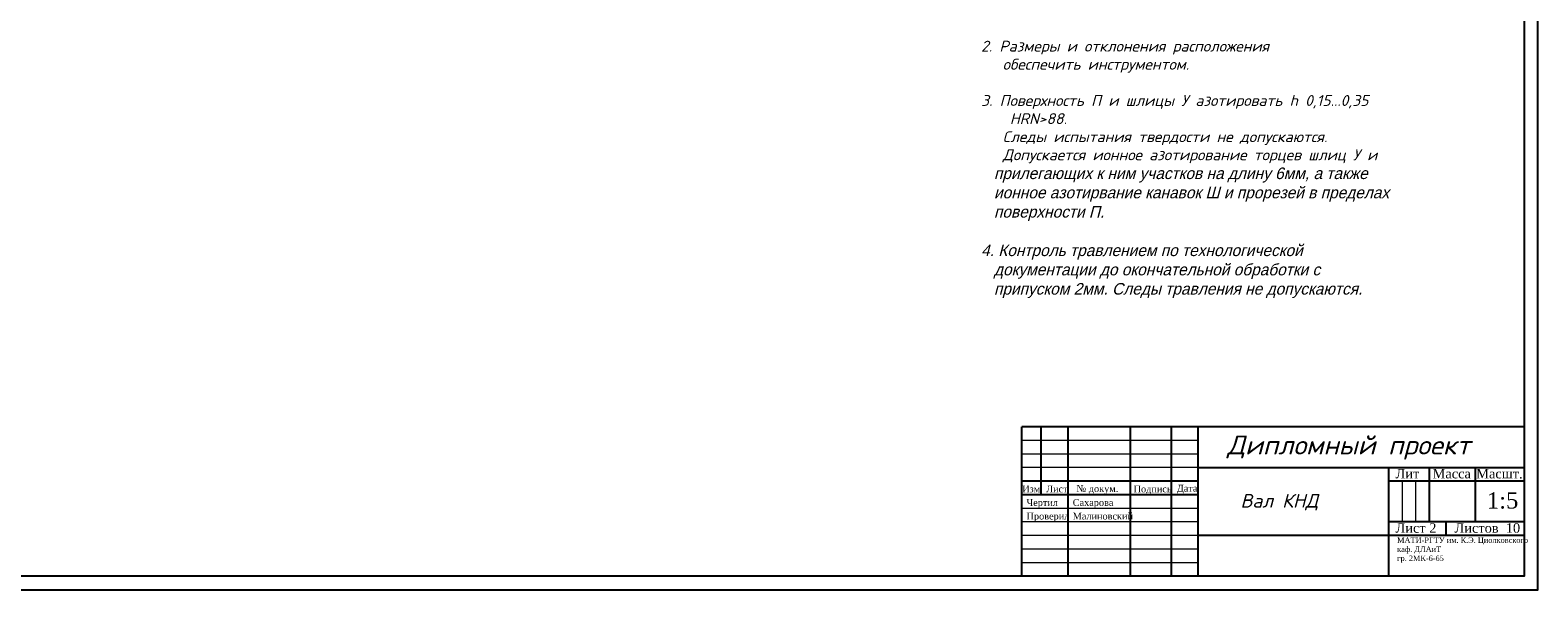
# Model space of a CAD drawing. Header units: millimetres. Extents: x 251 to 1597, y -308 to 286.
# Tile 3 of 7: x 1042 to 1597, y -308 to -102. Entities that reach past the tile are written whole.
import ezdxf

# ---------------------------------------------------------------- set-up
doc = ezdxf.new("R2010")
doc.units = ezdxf.units.MM
doc.layers.add('Основной', color=7, linetype='Continuous')
doc.layers.add('Текст', color=5, linetype='Continuous')
doc.layers.add('размеры', color=3, linetype='Continuous', lineweight=18)
doc.styles.add('ROMANS', font='romans.shx', dxfattribs={"oblique": 15, "height": 5})

msp = doc.modelspace()

# ---------------------------------------------------------------- linework, layer by layer
for p, q in [((1414.319, -247.942), (1414.319, -272.942)), ((1424.319, -247.942), (1424.319, -302.942)), ((1447.319, -302.942), (1447.319, -247.942)), ((1462.319, -247.942), (1462.319, -302.942)), ((1472.319, -302.942), (1472.319, -247.942)), ((1472.319, -262.942), (1592.319, -262.942)), ((1542.319, -262.942), (1542.319, -302.942)), ((1557.319, -262.942), (1557.319, -282.942)), ((1574.319, -282.942), (1574.319, -262.942)), ((1472.319, -267.942), (1407.319, -267.942)), ((1592.319, -267.942), (1542.319, -267.942)), ((1472.319, -272.942), (1407.319, -272.942)), ((1592.319, -282.942), (1542.319, -282.942)), ((1563.485, -282.942), (1563.485, -287.942)), ((1592.319, -287.942), (1472.319, -287.942))]:
    msp.add_line(p, q)
msp.add_lwpolyline([(756.319, -307.942), (1597.319, -307.942), (1597.319, 286.058), (756.319, 286.058)], close=True)
for points in [[(776.319, -302.942), (776.319, 281.058), (1592.319, 281.058), (1592.319, -302.942), (776.319, -302.942)], [(1592.319, -247.942), (1407.319, -247.942)], [(1407.319, -302.942), (1407.319, -247.942)]]:
    msp.add_lwpolyline(points)
at = {"layer": 'размеры'}
for p, q in [((1472.319, -252.942), (1407.319, -252.942)), ((1472.319, -257.942), (1407.319, -257.942)), ((1472.319, -262.942), (1407.319, -262.942)), ((1547.319, -267.942), (1547.319, -282.942)), ((1552.319, -267.942), (1552.319, -282.942)), ((1472.319, -277.942), (1407.319, -277.942)), ((1472.319, -282.942), (1407.319, -282.942)), ((1472.319, -287.942), (1407.319, -287.942)), ((1472.319, -292.942), (1407.319, -292.942)), ((1472.319, -297.942), (1407.319, -297.942))]:
    msp.add_line(p, q, dxfattribs=at)

# ---------------------------------------------------------------- texts
at = {"attachment_point": 1}
for s, insert, char_height, width in [('{\\fTimes New Roman CYR|b0|i0|c204|p18;Лит}', (1544.944, -263.418), 3.5, 15), ('{\\fTimes New Roman|b0|i0|c204|p18;Масса}', (1558.579, -263.418), 3.5, 15), ('{\\fTimes New Roman|b0|i0|c204|p18;Масшт.}', (1574.629, -263.418), 3.5, 15), ('{\\fTimes New Roman CYR|b0|i0|c204|p18;Изм.}', (1407.533, -269.544), 2.5, 7), ('{\\fTimes New Roman|b0|i0|c204|p18;Лист}', (1416.302, -269.544), 2.5, 7), ('{\\fTimes New Roman CYR|b0|i0|c204|p18;№ докум.}', (1427.482, -269.409), 2.5, 23), ('{\\fTimes New Roman|b0|i0|c204|p18;Подпись}', (1448.522, -269.544), 2.5, 7), ('{\\fTimes New Roman|b0|i0|c204|p18;Дата}', (1464.42, -269.284), 2.5, 7), ('{\\fTimes New Roman|b0|i0|c204|p18;Чертил}', (1409.107, -274.544), 2.5, 7), ('{\\fTimes New Roman|b0|i0|c204|p18;Сахарова }', (1426.107, -274.544), 2.5, 7), ('{\\fTimes New Roman|b0|i0|c204|p18;1:5}', (1578.558, -272.019), 6, 18), ('{\\fTimes New Roman|b0|i0|c204|p18;Проверил}', (1409.107, -279.544), 2.5, 7), ('{\\fTimes New Roman|b0|i0|c204|p18;Малиновский}', (1426.107, -279.544), 2.5, 7), ('{\\fTimes New Roman|b0|i0|c204|p18;Лист 2}', (1544.944, -283.418), 3.5, 16.3306), ('{\\fTimes New Roman|b0|i0|c204|p18;Листов  10}', (1566.665, -283.418), 3.5, 26.6944), ('{\\fTimes New Roman|b0|i0|c204|p18;МАТИ-РГТУ им. К.Э. Циолковского\\Pкаф. ДЛАиТ\\Pгр. 2МК-6-65}', (1545.528, -288.644), 2, 46.79133)]:
    msp.add_mtext(s, dxfattribs=dict(at, insert=insert, char_height=char_height, width=width))
at = {"layer": 'Основной', "style": 'ROMANS', "oblique": 15}
for s, height, p in [('Дипломный проект', 7, (1482.966, -258.12)), ('Вал КНД', 5, (1487.85, -277.667))]:
    msp.add_text(s, height=height, dxfattribs=at).set_placement(p)
at = {"layer": 'Текст', "insert": (1392.376, -85.809), "char_height": 4, "width": 215.88009, "attachment_point": 1, "style": 'ROMANS'}
msp.add_mtext('{\\Fromans.shx|c204;1. Заготовка штамповка и механические свойства по\\P   99.ТУ35.\\P}\\P{\\Fromans.shx|c204;2. Размеры и отклонения расположения\\P   обеспечить инструментом.\\P\\P3. Поверхность П и шлицы У азотировать }h {\\Fromans.shx|c204;0,15...0,35\\P    }HRN{\\Fromans.shx|c204;>}88{\\Fromans.shx|c204;.\\P   Следы испытания твердости не допускаются.\\P   Допускается ионное азотирование торцев шлиц У и\\P\\fMS Shell Dlg|b0|i0|c204|p0;\\H1.063x;   прилегающих к ним участков на длину 6мм, а также\\P   ионное азотирвание канавок Ш и прорезей в пределах\\P   поверхности П.\\P\\P4. Контроль травлением по технологической\\P   документации до окончательной обработки с\\P   припуском 2мм. Следы травления не допускаются.}', dxfattribs=at)

doc.saveas('drawing.dxf')
